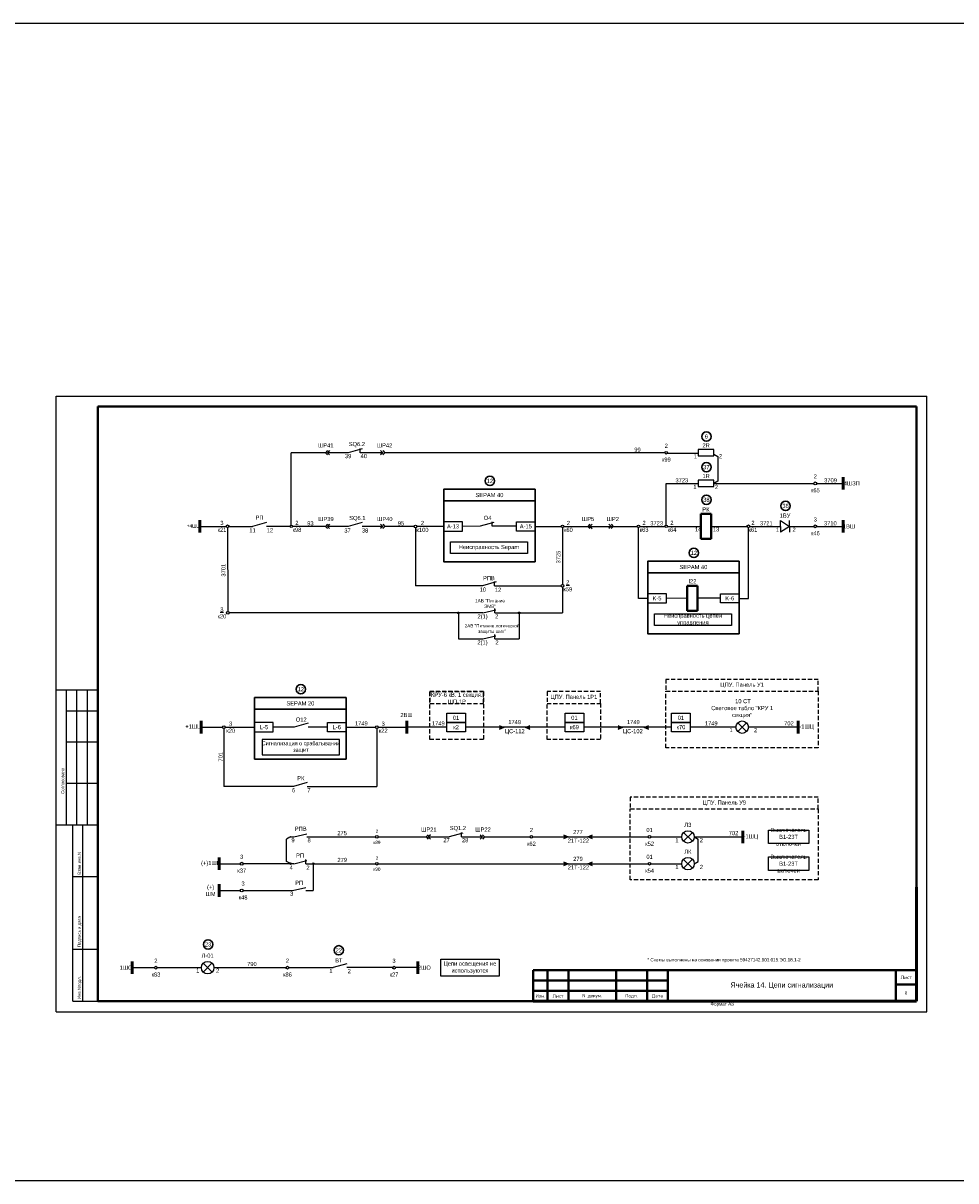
# Model space of a CAD drawing. Header units: millimetres. Extents: x 7700 to 12777, y -2533 to 2568.
# Tile 19 of 74: x 10794 to 11244, y -952 to -393. Entities that reach past the tile are written whole.
import ezdxf
from ezdxf.enums import TextEntityAlignment as Align

# ---------------------------------------------------------------- set-up
doc = ezdxf.new("R2010")
doc.units = ezdxf.units.MM
doc.linetypes.add('JIS_02_2.0', pattern=[3, 2, -1])
doc.layers.add('основная 0.5', color=7, linetype='Continuous', lineweight=50)
doc.styles.add('SIMPLEX', font='txt', dxfattribs={"height": 5})

msp = doc.modelspace()

# ---------------------------------------------------------------- hatches: boundary and pattern name
h = msp.add_hatch(color=256)
h.dxf.hatch_style = 1
h.paths.add_polyline_path([(11004.63, -677.98, 1), (11003.83, -677.98, 1)])
h = msp.add_hatch(color=256)
h.dxf.hatch_style = 1
h.paths.add_polyline_path([(11033.95, -677.98, 1), (11033.16, -677.98, 1)])
h = msp.add_hatch(color=256)
h.dxf.hatch_style = 1
h.paths.add_polyline_path([(11024.04, -732.13), (11026.38, -733.13), (11024.04, -734.13)])
h = msp.add_hatch(color=256)
h.dxf.hatch_style = 1
h.paths.add_polyline_path([(11038.73, -734.13), (11036.38, -733.13), (11038.73, -732.13)])
h = msp.add_hatch(color=256)
h.dxf.hatch_style = 1
h.paths.add_polyline_path([(11081.28, -732.13), (11083.63, -733.13), (11081.28, -734.13)])
h = msp.add_hatch(color=256)
h.dxf.hatch_style = 1
h.paths.add_polyline_path([(11095.97, -734.13), (11093.63, -733.13), (11095.97, -732.13)])
h = msp.add_hatch(color=256)
h.dxf.hatch_style = 1
h.paths.add_polyline_path([(10923.66, -786.08, 1), (10922.87, -786.08, 1)])
h = msp.add_hatch(color=256)
h.dxf.hatch_style = 1
h.paths.add_polyline_path([(11054.96, -787.03), (11057.18, -786.08), (11054.96, -785.13)])
h = msp.add_hatch(color=256)
h.dxf.hatch_style = 1
h.paths.add_polyline_path([(11068.88, -785.13), (11066.66, -786.08), (11068.88, -787.03)])
h = msp.add_hatch(color=256)
h.dxf.hatch_style = 1
h.paths.add_polyline_path([(10923.66, -799.02, 1), (10922.87, -799.02, 1)])
h = msp.add_hatch(color=256)
h.dxf.hatch_style = 1
h.paths.add_polyline_path([(10934.6, -799.02, 1), (10933.81, -799.02, 1)])
h = msp.add_hatch(color=256)
h.dxf.hatch_style = 1
h.paths.add_polyline_path([(11054.96, -799.97), (11057.18, -799.02), (11054.96, -798.08)])
h = msp.add_hatch(color=256)
h.dxf.hatch_style = 1
h.paths.add_polyline_path([(11068.88, -798.08), (11066.66, -799.02), (11068.88, -799.97)])

# ---------------------------------------------------------------- linework, layer by layer
for p, q in [((10810.19, -870.44), (10810.19, -573.39)), ((10810.19, -573.39), (11230.2, -573.39)), ((10810.19, -870.44), (10810.19, -573.39)), ((11230.2, -870.44), (11230.2, -573.39)), ((11230.2, -870.44), (11230.2, -573.39)), ((10923.6, -635.59), (10923.6, -600.69)), ((10940.04, -600.69), (10923.6, -600.69)), ((10951.07, -600.69), (10941.08, -600.69)), ((10957.73, -598.83), (10951.07, -600.69)), ((10967.72, -600.69), (10956.86, -600.69)), ((11103.91, -600.69), (10968.76, -600.69)), ((11119.86, -601.09), (11105.17, -601.09)), ((11108.34, -601.09), (11105.17, -601.09)), ((11127.4, -601.41), (11129.37, -602.55)), ((11129.37, -602.55), (11129.37, -614.34)), ((11129.37, -614.34), (11127.4, -615.48)), ((11104.54, -635.59), (11104.54, -615.48)), ((11104.54, -615.48), (11119.86, -615.48)), ((11127.4, -615.48), (11175.78, -615.48)), ((11177.1, -615.48), (11189.96, -615.48)), ((10879.48, -636.22), (10892.23, -636.22)), ((10893.55, -636.22), (10904.93, -636.22)), ((10911.6, -634.36), (10904.93, -636.22)), ((10922.97, -636.22), (10911.6, -636.22)), ((10940.04, -636.22), (10924.23, -636.22)), ((10951.07, -636.22), (10941.08, -636.22)), ((10957.73, -634.36), (10951.07, -636.22)), ((10967.72, -636.22), (10957.73, -636.22)), ((10982.85, -636.22), (10968.76, -636.22)), ((10997.14, -636.22), (10984.17, -636.22)), ((11014.68, -636.19), (11006.14, -636.22)), ((11021.35, -634.33), (11014.68, -636.19)), ((11032.26, -636.19), (11020.48, -636.19)), ((11041.26, -636.22), (11053.87, -636.22)), ((11047.23, -636.22), (11053.87, -636.22)), ((11054.5, -636.85), (11054.5, -664.26)), ((11055.13, -636.22), (11090.47, -636.22)), ((11091.1, -670.96), (11091.1, -636.85)), ((11091.73, -636.22), (11103.91, -636.22)), ((11105.17, -636.22), (11121.17, -636.22)), ((11126.17, -636.22), (11143.48, -636.22)), ((11144.77, -636.22), (11159.61, -636.22)), ((11159.61, -636.22), (11159.61, -633.48)), ((11159.61, -633.48), (11164.07, -636.22)), ((11159.61, -636.22), (11159.61, -638.95)), ((11164.07, -636.22), (11159.61, -638.95)), ((11164.07, -636.22), (11164.07, -633.48)), ((11164.07, -636.22), (11164.07, -638.95)), ((11164.07, -636.22), (11175.78, -636.22)), ((11177.1, -636.22), (11189.85, -636.22)), ((10983.51, -636.93), (10983.51, -664.92)), ((11144.14, -670.96), (11144.14, -636.88)), ((11022.53, -663.06), (11015.87, -664.92)), ((11015.87, -664.92), (10983.51, -664.92)), ((11021.6, -664.92), (11053.83, -664.92)), ((11054.5, -665.59), (11054.5, -677.98)), ((11095.56, -670.96), (11091.1, -670.96)), ((11114.65, -670.93), (11104.56, -670.96)), ((11130.68, -670.94), (11119.65, -670.93)), ((11139.68, -670.96), (11144.14, -670.96)), ((11016.03, -677.98), (10893.67, -677.98)), ((11004.23, -677.98), (11004.23, -690.56)), ((11021.82, -677.98), (11054.5, -677.98)), ((11033.55, -677.98), (11033.55, -690.56)), ((11004.23, -690.56), (11015.97, -690.56)), ((11021.76, -690.56), (11033.55, -690.56)), ((10830.19, -715.21), (10810.19, -715.21)), ((10815.19, -780.21), (10815.19, -715.21)), ((10820.19, -780.21), (10820.19, -715.21)), ((10825.19, -780.21), (10825.19, -715.21)), ((10815.19, -725.21), (10830.19, -725.21)), ((10931.67, -731.24), (10925, -733.1)), ((10880.15, -733.13), (10890.39, -733.13)), ((10891.05, -733.79), (10891.05, -761.77)), ((10891.71, -733.13), (10905.91, -733.13)), ((10925, -733.1), (10914.91, -733.13)), ((10941.04, -733.1), (10931.67, -733.1)), ((10950.04, -733.13), (10964.24, -733.13)), ((10964.9, -733.79), (10964.9, -761.77)), ((10965.57, -733.13), (10979.27, -733.13)), ((10998.59, -733.13), (10979.27, -733.13)), ((11055.7, -733.13), (11007.59, -733.13)), ((11024.04, -734.13), (11026.38, -733.13)), ((11036.38, -733.13), (11038.73, -734.13)), ((11107.1, -733.13), (11064.7, -733.13)), ((11081.28, -734.13), (11083.63, -733.13)), ((11093.63, -733.13), (11095.97, -734.13)), ((11138.16, -733.13), (11116.1, -733.13)), ((11168.22, -733.13), (11144.16, -733.13)), ((10815.19, -740.21), (10830.19, -740.21)), ((10815.19, -760.21), (10830.19, -760.21)), ((10924.64, -761.77), (10891.05, -761.77)), ((10931.31, -759.91), (10924.64, -761.77)), ((10931.31, -761.77), (10964.9, -761.77)), ((10810.19, -780.21), (10830.19, -780.21)), ((10818.19, -865.39), (10818.19, -780.21)), ((10823.06, -865.39), (10823.06, -780.21)), ((10922.92, -786.28), (10921.29, -787.22)), ((10921.29, -797.88), (10921.29, -787.22)), ((10923.66, -786.08), (10924.8, -786.08)), ((10931.15, -786.08), (10964.28, -786.08)), ((10965.53, -786.08), (10988.65, -786.08)), ((10989.68, -786.08), (10999.76, -786.08)), ((11006.43, -784.22), (10999.76, -786.08)), ((11005.76, -786.08), (11005.76, -784.04)), ((11005.76, -786.08), (11015.84, -786.08)), ((11016.87, -786.08), (11038.8, -786.08)), ((11040.05, -786.08), (11095.85, -786.08)), ((11054.96, -785.13), (11057.18, -786.08)), ((11057.18, -786.08), (11054.96, -787.03)), ((11066.66, -786.08), (11068.88, -785.13)), ((11068.88, -787.03), (11066.66, -786.08)), ((11097.1, -786.08), (11112.01, -786.08)), ((11118.01, -786.08), (11141.48, -786.08)), ((11118.01, -786.08), (11119.98, -787.22)), ((11119.98, -797.88), (11119.98, -787.22)), ((10922.92, -798.82), (10921.29, -797.88)), ((11054.96, -798.08), (11057.18, -799.02)), ((11066.66, -799.02), (11068.88, -798.08)), ((11118.01, -799.02), (11119.98, -797.88)), ((10888.76, -799.02), (10899, -799.02)), ((10923.26, -799.02), (10900.32, -799.02)), ((10924.8, -799.02), (10923.66, -799.02)), ((10930.59, -799.02), (10964.28, -799.02)), ((10965.53, -799.02), (11095.85, -799.02)), ((11057.18, -799.02), (11054.96, -799.97)), ((11068.88, -799.97), (11066.66, -799.02)), ((11097.1, -799.02), (11112.01, -799.02)), ((10818.19, -805.21), (10830.19, -805.21)), ((10888.76, -811.97), (10899, -811.97)), ((10900.32, -811.97), (10924.24, -811.97)), ((10930.59, -811.97), (10934.2, -811.97)), ((10818.19, -840.21), (10830.19, -840.21)), ((10885.34, -851.3), (10881.09, -847.07)), ((10950.42, -847.32), (10943.75, -849.18)), ((10858.94, -849.18), (10880.22, -849.18)), ((10886.22, -849.18), (10921.03, -849.18)), ((10922.36, -849.18), (10943.75, -849.18)), ((10972.49, -849.18), (10950.42, -849.18)), ((10984.7, -849.18), (10973.82, -849.18)), ((10818.19, -865.39), (10830.19, -865.39)), ((10810.19, -870.44), (11230.2, -870.44))]:
    msp.add_line(p, q)
at = {"lineweight": 40}
for p, q in [((10830.19, -578.39), (11225.28, -578.39)), ((11225.28, -578.39), (11225.28, -865.39)), ((11126.17, -630.22), (11121.17, -630.22)), ((11121.17, -630.22), (11121.17, -642.22)), ((11126.17, -642.22), (11126.17, -630.22)), ((11126.17, -642.22), (11121.17, -642.22)), ((11119.65, -664.96), (11114.65, -664.96)), ((11114.65, -664.96), (11114.65, -676.96)), ((11119.65, -676.96), (11119.65, -664.96)), ((11119.65, -676.96), (11114.65, -676.96)), ((11040.28, -850.4), (11105.28, -850.4)), ((11215.28, -850.39), (11215.28, -865.39)), ((11040.28, -855.4), (11105.28, -855.4)), ((11215.28, -857.39), (11225.28, -857.39)), ((10830.19, -865.39), (11225.28, -865.39)), ((11040.28, -860.4), (11105.28, -860.4))]:
    msp.add_line(p, q, dxfattribs=at)
at = {"linetype": 'Continuous', "lineweight": 40}
msp.add_line((10830.19, -578.39), (10830.19, -865.39), dxfattribs=at)
at = {"color": 7}
for p, q in [((10956.86, -600.69), (10956.86, -598.6)), ((11020.48, -636.19), (11020.48, -634.09)), ((10892.89, -636.88), (10893.01, -677.31)), ((11021.6, -664.92), (11021.6, -662.83)), ((11021.82, -677.98), (11021.82, -675.88)), ((11016.03, -677.98), (11022.37, -676.45)), ((11015.97, -690.56), (11022.31, -689.04)), ((11021.76, -690.56), (11021.76, -688.47)), ((10924.8, -786.08), (10931.15, -784.56)), ((10924.8, -799.02), (10931.15, -797.5)), ((10930.59, -799.02), (10930.59, -796.93)), ((10924.24, -811.97), (10930.59, -810.45)), ((10881.11, -851.32), (10885.32, -847.05)), ((10846.74, -849.18), (10857.62, -849.18))]:
    msp.add_line(p, q, dxfattribs=at)
at = {"lineweight": 50}
for p, q in [((11189.96, -618.48), (11189.96, -612.48)), ((11189.85, -639.22), (11189.85, -633.22)), ((10979.27, -730.13), (10979.27, -736.13)), ((10846.74, -846.18), (10846.74, -852.18)), ((10984.7, -846.18), (10984.7, -852.18))]:
    msp.add_line(p, q, dxfattribs=at)
at = {"color": 1, "lineweight": 50}
for p, q in [((10879.48, -639.22), (10879.48, -633.22)), ((10880.15, -736.13), (10880.15, -730.13)), ((10888.76, -796.02), (10888.76, -802.02)), ((10888.76, -808.97), (10888.76, -814.97))]:
    msp.add_line(p, q, dxfattribs=at)
at = {"linetype": 'Continuous'}
for p, q in [((10830.19, -724.38), (10830.19, -744.38)), ((10830.19, -764.38), (10830.19, -784.38))]:
    msp.add_line(p, q, dxfattribs=at)
at = {"color": 2}
for p, q in [((11143.28, -735.25), (11139.03, -731.01)), ((11139.05, -735.27), (11143.26, -730.99))]:
    msp.add_line(p, q, dxfattribs=at)
at = {"color": 5, "lineweight": 50}
for p, q in [((11168.22, -730.13), (11168.22, -736.13)), ((11141.48, -789.08), (11141.48, -783.08))]:
    msp.add_line(p, q, dxfattribs=at)
at = {"color": 3}
for p, q in [((11117.14, -788.2), (11112.89, -783.96)), ((11112.91, -788.22), (11117.12, -783.94))]:
    msp.add_line(p, q, dxfattribs=at)
at = {"color": 1}
for p, q in [((11117.14, -801.14), (11112.89, -796.91)), ((11112.91, -801.16), (11117.12, -796.89))]:
    msp.add_line(p, q, dxfattribs=at)
at = {"color": 2}
msp.add_lwpolyline([(7699.67, -393.4), (12299.84, -393.4), (12299.84, -952.06), (7699.67, -952.06)], close=True, dxfattribs=at)
for points in [[(10941.08, -599.66), (10940.04, -600.69), (10941.08, -601.72)], [(10942.11, -599.66), (10941.08, -600.69), (10942.11, -601.72)], [(10966.69, -599.66), (10967.72, -600.69), (10966.69, -601.72)], [(10967.72, -599.66), (10968.76, -600.69), (10967.72, -601.72)], [(10941.08, -635.19), (10940.04, -636.22), (10941.08, -637.25)], [(10942.11, -635.19), (10941.08, -636.22), (10942.11, -637.25)], [(10966.69, -635.19), (10967.72, -636.22), (10966.69, -637.25)], [(10967.72, -635.19), (10968.76, -636.22), (10967.72, -637.25)], [(11067.67, -635.19), (11066.63, -636.22), (11067.67, -637.25)], [(11068.7, -635.19), (11067.67, -636.22), (11068.7, -637.25)], [(11076.85, -635.19), (11077.88, -636.22), (11076.85, -637.25)], [(11077.88, -635.19), (11078.91, -636.22), (11077.88, -637.25)], [(10989.68, -785.05), (10988.65, -786.08), (10989.68, -787.11)], [(10990.71, -785.05), (10989.68, -786.08), (10990.71, -787.11)], [(11014.8, -785.05), (11015.84, -786.08), (11014.8, -787.11)], [(11015.84, -785.05), (11016.87, -786.08), (11015.84, -787.11)], [(10934.2, -799.02), (10934.2, -811.97)]]:
    msp.add_lwpolyline(points)
for points in [[(11127.4, -599.19), (11119.86, -599.19), (11119.86, -602.19), (11127.4, -602.19)], [(10997.14, -638.47), (11006.14, -638.47), (11006.14, -633.97), (10997.14, -633.97)], [(11041.26, -638.47), (11032.26, -638.47), (11032.26, -633.97), (11041.26, -633.97)], [(11037.57, -649.26), (11000.35, -649.26), (11000.35, -643.76), (11037.57, -643.76)], [(11095.56, -673.21), (11104.56, -673.21), (11104.56, -668.71), (11095.56, -668.71)], [(11139.68, -673.21), (11130.68, -673.21), (11130.68, -668.71), (11139.68, -668.71)], [(11135.99, -684), (11098.77, -684), (11098.77, -678.5), (11135.99, -678.5)], [(10905.91, -735.38), (10914.91, -735.38), (10914.91, -730.88), (10905.91, -730.88)], [(10950.04, -735.38), (10941.04, -735.38), (10941.04, -730.88), (10950.04, -730.88)], [(11007.59, -730.88), (10998.59, -730.88), (10998.59, -726.38), (11007.59, -726.38)], [(11007.59, -735.38), (10998.59, -735.38), (10998.59, -730.88), (11007.59, -730.88)], [(11064.7, -730.88), (11055.7, -730.88), (11055.7, -726.38), (11064.7, -726.38)], [(11064.7, -735.38), (11055.7, -735.38), (11055.7, -730.88), (11064.7, -730.88)], [(11116.1, -730.88), (11107.1, -730.88), (11107.1, -726.38), (11116.1, -726.38)], [(11116.1, -735.38), (11107.1, -735.38), (11107.1, -730.88), (11116.1, -730.88)], [(10909.6, -746.48), (10946.82, -746.48), (10946.82, -739.06), (10909.6, -739.06)], [(11153.8, -782.82), (11173.27, -782.82), (11173.27, -789.34), (11153.8, -789.34)], [(11153.8, -795.76), (11173.27, -795.76), (11173.27, -802.29), (11153.8, -802.29)], [(10995.71, -845.1), (11023.9, -845.1), (11023.9, -853.25), (10995.71, -853.25)]]:
    msp.add_lwpolyline(points, close=True)
at = {"color": 7}
msp.add_lwpolyline([(11127.4, -613.98), (11119.86, -613.98), (11119.86, -616.98), (11127.4, -616.98)], close=True, dxfattribs=at)
at = {"lineweight": 30}
for points in [[(10997.14, -618.29), (10997.14, -618.29), (11041.26, -618.29), (11041.26, -623.98), (10997.14, -623.98), (10997.14, -618.29)], [(11095.56, -653.04), (11095.56, -653.04), (11139.68, -653.04), (11139.68, -658.73), (11095.56, -658.73), (11095.56, -653.04)], [(10905.91, -718.82), (10905.91, -718.82), (10950.04, -718.82), (10950.04, -724.51), (10905.91, -724.51), (10905.91, -718.82)]]:
    msp.add_lwpolyline(points, dxfattribs=at)
for points in [[(10997.14, -623.98), (11041.26, -623.98), (11041.26, -653.34), (10997.14, -653.34)], [(11095.56, -658.73), (11139.68, -658.73), (11139.68, -688.08), (11095.56, -688.08)], [(10905.91, -724.51), (10950.04, -724.51), (10950.04, -748.52), (10905.91, -748.52)]]:
    msp.add_lwpolyline(points, close=True, dxfattribs=at)
at = {"color": 32, "linetype": 'JIS_02_2.0', "true_color": 0xcd6928}
for points in [[(11177.89, -710.05), (11177.89, -710.05), (11104.33, -710.05), (11104.33, -715.74), (11177.89, -715.74), (11177.89, -710.05)], [(11016.33, -715.96), (11016.33, -715.96), (10990.52, -715.96), (10990.52, -721.65), (11016.33, -721.65), (11016.33, -715.96)], [(11072.83, -715.96), (11072.83, -715.96), (11047.02, -715.96), (11047.02, -721.65), (11072.83, -721.65), (11072.83, -715.96)], [(11177.89, -766.91), (11177.89, -766.91), (11087.15, -766.91), (11087.15, -772.6), (11177.89, -772.6), (11177.89, -766.91)]]:
    msp.add_lwpolyline(points, dxfattribs=at)
for points in [[(10990.52, -715.96), (11016.33, -715.96), (11016.33, -739.16), (10990.52, -739.16)], [(11104.33, -715.74), (11177.89, -715.74), (11177.89, -743.12), (11104.33, -743.12)], [(11047.02, -721.65), (11072.83, -721.65), (11072.83, -739.16), (11047.02, -739.16)], [(11087.15, -772.6), (11177.89, -772.6), (11177.89, -806.88), (11087.15, -806.88)]]:
    msp.add_lwpolyline(points, close=True, dxfattribs=at)
at = {"lineweight": 30}
for centre in [(11123.88, -592.88), (11123.88, -607.67), (11019.41, -614.28), (11123.88, -623.41), (11162.09, -626.35), (11117.83, -649.02), (10928.19, -714.81), (10883.43, -837.99), (10946.52, -840.81)]:
    msp.add_circle(centre, 2.25, dxfattribs=at)
for centre, radius in [((11104.54, -600.69), 0.629), ((11176.44, -615.48), 0.663), ((10892.89, -636.22), 0.663), ((10923.6, -636.22), 0.629), ((10983.51, -636.26), 0.663), ((11054.5, -636.22), 0.629), ((11091.1, -636.22), 0.629), ((11104.54, -636.22), 0.629), ((11144.14, -636.22), 0.663), ((11176.44, -636.22), 0.663), ((11054.5, -664.92), 0.663), ((10893.01, -677.98), 0.663), ((11004.23, -677.98), 0.396), ((11033.55, -677.98), 0.396), ((11141.16, -733.13), 3), ((10891.05, -733.13), 0.663), ((10964.9, -733.13), 0.663), ((10964.9, -786.08), 0.629), ((11039.43, -786.08), 0.629), ((11096.48, -786.08), 0.629), ((11115.01, -786.08), 3), ((10899.66, -799.02), 0.663), ((10923.26, -799.02), 0.396), ((10934.2, -799.02), 0.396), ((10964.9, -799.02), 0.629), ((11096.48, -799.02), 0.629), ((11115.01, -799.02), 3), ((10899.66, -811.97), 0.663), ((10858.28, -849.18), 0.663), ((10921.7, -849.18), 0.663), ((10973.16, -849.18), 0.663)]:
    msp.add_circle(centre, radius)
at = {"color": 7}
msp.add_circle((10883.22, -849.18), 3, dxfattribs=at)
at = {"layer": 'основная 0.5', "color": 0}
for p, q in [((11225.28, -865.39), (11225.28, -810.39)), ((11040.28, -865.39), (11225.28, -865.39))]:
    msp.add_line(p, q, dxfattribs=at)
at = {"layer": 'основная 0.5', "lineweight": 40}
for p, q in [((11040.28, -850.4), (11040.28, -865.39)), ((11047.28, -865.39), (11047.28, -850.4)), ((11057.28, -865.39), (11057.28, -850.4)), ((11080.28, -865.39), (11080.28, -850.4)), ((11095.28, -865.39), (11095.28, -850.4)), ((11105.28, -865.39), (11105.28, -850.39)), ((11105.28, -850.39), (11225.28, -850.39))]:
    msp.add_line(p, q, dxfattribs=at)

# ---------------------------------------------------------------- texts
at = {"style": 'SIMPLEX'}
for s, p in [('SQ6.2', (10951.31, -597.51)), ('39', (10949.49, -603.33)), ('40', (10957.04, -603.31)), ('РП', (10906.35, -633.03)), ('SQ6.1', (10951.55, -633.2)), ('14', (11118.36, -638.67)), ('13', (11127.01, -638.67)), ('1', (11157.36, -638.85)), ('2', (11165.45, -638.85)), ('11', (10903.37, -639.15)), ('12', (10911.78, -639.12)), ('37', (10949.18, -639.22)), ('38', (10957.65, -639.2)), ('10', (11014.5, -667.72)), ('12', (11021.82, -667.82)), ('2(1)', (11013.43, -680.66)), ('2', (11021.98, -680.67)), ('2(1)', (11013.4, -693.22)), ('2', (11022.09, -693.21)), ('1', (11135.04, -735.48)), ('2', (11146.84, -735.58)), ('РК', (10926.47, -758.75)), ('6', (10923.9, -764.54)), ('7', (10931.33, -764.54)), ('SQ1.2', (11000.04, -782.81)), ('9', (10923.66, -788.69)), ('8', (10931.43, -788.68)), ('27', (10996.96, -788.66)), ('28', (11005.97, -788.67)), ('1', (11108.89, -788.72)), ('2', (11120.69, -788.63)), ('4', (10922.82, -801.88)), ('2', (10930.87, -801.95)), ('1', (11108.89, -801.59)), ('2', (11120.69, -801.57)), ('3', (10923.03, -814.52))]:
    msp.add_text(s, height=2, dxfattribs=at).set_placement(p)
at = {"color": 4, "style": 'SIMPLEX'}
for s, p in [('ЦС-112', (11031.43, -736.06)), ('ЦС-102', (11088.4, -736.06)), ('21Т-122', (11062.13, -788.86)), ('21Т-122', (11062.13, -801.8))]:
    msp.add_text(s, height=2, dxfattribs=at).set_placement(p, align=Align.CENTER)
at = {"linetype": 'Continuous', "style": 'SIMPLEX'}
for s, p in [('Согласовано', (10814.02, -765.33)), ('Взам.инв.N', (10822.02, -804.33)), ('Подпись и дата', (10822.02, -839.33)), ('Инв.Nподл.', (10822.02, -864.33))]:
    msp.add_text(s, height=1.5, rotation=90, dxfattribs=at).set_placement(p)
at = {"color": 7, "style": 'SIMPLEX'}
for s, p in [('1', (10877.69, -851.54)), ('2', (10887.31, -851.58))]:
    msp.add_text(s, height=2, dxfattribs=at).set_placement(p)
at = {"attachment_point": 5, "style": 'SIMPLEX'}
for s, insert, char_height, width in [('6', (11123.88, -592.88), 2, 4.3874), ('ШР41', (10940.22, -597.17), 2, 5.8646), ('ШР42', (10968.58, -597.17), 2, 5.8646), ('2\\P\\Pк99', (11104.54, -600.69), 2, 5.8646), ('2R', (11123.76, -597.15), 2, 5.8646), ('99', (11090.64, -599.22), 2, 5.8646), ('1', (11118.6, -602.39), 2, 5.8646), ('2', (11130.72, -602.39), 2, 5.8646), ('37', (11123.88, -607.67), 2, 4.3874), ('12', (11019.41, -614.28), 2, 4.3874), ('3723', (11112.04, -614.01), 2, 5.8646), ('1R', (11123.76, -611.94), 2, 5), ('2\\P\\P\\pt8;к65', (11176.44, -615.48), 2, 5.8646), ('3709', (11183.8, -614.01), 2, 5.8646), ('4ШЗП', (11194.05, -615.48), 2, 8.1746), ('{\\C256;SEPAM 40}', (11019.2, -621.14), 2, 44.125), ('1', (11118.37, -617.18), 2, 5.8646), ('2', (11128.76, -617.18), 2, 5.8646), ('38', (11123.88, -623.41), 2, 4.3874), ('36', (11162.09, -626.35), 2, 4.3874), ('О4', (11018.34, -632.13), 2, 5.8646), ('РК', (11123.67, -628.07), 2, 5), ('\\pt8;1ВУ', (11161.84, -631.03), 2, 5.8646), ('3\\Pк21', (10890.11, -636.22), 2, 5.8646), ('2\\Pк98', (10926.3, -636.22), 2, 5.8646), ('93', (10932.82, -634.75), 2, 5.8646), ('ШР39', (10940.32, -632.7), 2, 5.8646), ('ШР40', (10968.73, -632.7), 2, 5.8646), ('95', (10976.5, -634.75), 2, 5.8646), ('2\\Pк100', (10986.88, -636.26), 2, 5.8646), ('A-13', (11001.64, -636.22), 2, 9), ('A-15', (11036.76, -636.22), 2, 9), ('2\\Pк60', (11057.28, -636.26), 2, 5.8646), ('ШР5', (11066.81, -632.7), 2, 5.8646), ('ШР2', (11078.73, -632.7), 2, 5.8646), ('2\\Pк63', (11093.81, -636.22), 2, 5.8646), ('3723', (11099.89, -634.75), 2, 5.8646), ('2\\Pк64', (11107.25, -636.22), 2, 5.8646), ('2{\\L\\P\\pt8;}к61', (11146.36, -636.22), 2, 5.8646), ('3721', (11152.81, -634.75), 2, 5.8646), ('3\\P\\P\\pt8;к46', (11176.44, -636.22), 2, 5.8646), ('3710', (11183.69, -634.75), 2, 5.8646), ('1ВШ', (11192.71, -636.22), 2, 5.7067), ('12', (11117.83, -649.02), 2, 4.3874), ('{\\C256;SEPAM 40}', (11117.62, -655.88), 2, 44.125), ('РПВ', (11018.95, -661.2), 2, 5.8646), ('{\\L2}\\Pк59', (11057, -664.92), 2, 5.8646), ('I22', (11117.15, -662.71), 2, 5.8646), ('K-5', (11100.06, -670.96), 2, 9), ('K-6', (11135.18, -670.96), 2, 9), ('{\\L3\\P}к20', (10890.12, -677.98), 2, 5.8646), ('Неисправность цепей управления', (11117.38, -681.25), 2, 37.2194), ('12', (10928.19, -714.81), 2, 4.3874), ('{\\C256;ЦПУ. Панель У1}', (11141.11, -712.9), 2, 73.5619), ('{\\C256;SEPAM 20}', (10927.98, -721.67), 2, 44.125), ('КРУ-6 кВ. 1 секция. ШП-1Р', (11003.43, -719.17), 2, 25.8081), ('ЦПУ. Панель 1Р1', (11059.93, -718.8), 2, 25.8081), ('\\P\\P 10 СТ\\PСветовое табло "КРУ 1 секция"', (11141.16, -720.88), 2, 36.1008), ('2ВШ', (10979.19, -727.27), 2, 9), ('3\\Pк20', (10894.35, -733.13), 2, 9), ('О12', (10928.38, -729.48), 2, 9), ('L-6', (10945.54, -733.13), 2, 9), ('1749', (10957.39, -731.32), 2, 9), ('3\\Pк22', (10967.94, -733.13), 2, 9), ('1749', (10994.54, -731.32), 2, 9), ('01', (11003.09, -728.63), 2, 9), ('к2', (11003.09, -733.13), 2, 9), ('1749', (11031.38, -730.68), 2, 9), ('к69', (11060.2, -733.13), 2, 9), ('01', (11060.2, -728.63), 2, 9), ('1749', (11088.63, -730.68), 2, 9), ('к70', (11111.6, -733.13), 2, 9), ('01', (11111.6, -728.63), 2, 9), ('1749', (11126.24, -731.32), 2, 9), ('702', (11163.74, -731.32), 2, 9), ('+1ШЦ', (10876.32, -733.13), 2, 7.6715), ('L-5', (10910.41, -733.13), 2, 9), ('-1ШЦ', (11172.25, -733.13), 2, 8.0725), ('Сигнализация о срабатывании защит', (10928.21, -742.77), 1.9, 37.2194), ('ЦПУ. Панель У9', (11132.52, -769.76), 2, 90.7399), ('РПВ', (10928.16, -782.16), 2, 9), ('ШР21', (10989.97, -782.54), 2, 9), ('ШР22', (11016.13, -782.54), 2, 9), ('2\\P\\Pк62', (11039.43, -786.08), 2, 9), ('01\\P\\Pк52', (11096.48, -786.08), 2, 9), ('ЛЗ', (11114.94, -780.27), 2, 9), ('Выключатель В1-23Т отключен', (11163.53, -786.08), 2, 19.4685), ('275', (10948.1, -784.27), 2, 9), ('277', (11061.92, -783.76), 2, 9), ('702', (11137.01, -784.27), 2, 9), ('-1ШЦ', (11145.34, -786.08), 2, 7.703), ('(+)1ШЦ', (10884.85, -799.02), 2, 7.8311), ('3\\P\\pt10;\\P\\pt8;к37', (10899.66, -799.02), 2, 4.5984), ('РП', (10927.8, -795.08), 2, 2.9976), ('279', (10948.17, -797.21), 2, 9), ('279', (11061.92, -796.7), 2, 9), ('01\\P\\Pк54', (11096.48, -799.02), 2, 9), ('Выключатель В1-23Т включен', (11163.53, -799.02), 2, 19.4685), ('(+) ШМ', (10884.67, -811.97), 2, 8.1902), ('3\\P\\pt10;\\P\\pt8;к48', (10900.32, -811.97), 2, 3.9745), ('РП', (10927.39, -808.22), 2, 9), ('23', (10883.43, -837.99), 2, 4.3874), ('22', (10946.52, -840.81), 2, 4.3874)]:
    msp.add_mtext(s, dxfattribs=dict(at, insert=insert, char_height=char_height, width=width))
at = {"color": 7, "attachment_point": 5, "style": 'SIMPLEX'}
for s, insert, char_height, width in [('+4ШЦ', (10876.3, -636.22), 1.6, 6.3431), ('1АВ "Питание ЭМВ"', (11019.47, -673.46), 1.6, 16.6866), ('2АВ "Питание логической защиты шин"', (11020.46, -685.78), 1.6, 26.4315), ('2\\P\\Pк89', (10964.9, -786.08), 1.6, 4.9066), ('2\\P\\Pк90', (10964.9, -799.02), 1.6, 5.1287), ('Л-01', (10883.22, -843.37), 2, 18.6593), ('1ШО', (10843.86, -849.18), 2, 5.7579), ('2\\P\\Pк83', (10858.28, -849.18), 2, 4.0531), ('790', (10904.57, -847.45), 2, 4.0531), ('2\\P\\Pк86', (10921.7, -849.18), 2, 4.0531), ('ВТ', (10946.54, -845.65), 2, 4.0531), ('3\\P\\Pк27', (10973.16, -849.18), 2, 4.0531), ('2ШО', (10987.8, -849.18), 2, 6.1991), ('{\\C256;Цепи освещения не используются}', (11009.81, -849.18), 2, 28.1911), ('1', (10942.73, -850.82), 2, 4.0531), ('2', (10951.56, -850.87), 2, 4.0531)]:
    msp.add_mtext(s, dxfattribs=dict(at, insert=insert, char_height=char_height, width=width))
at = {"color": 1, "insert": (11018.96, -646.51), "char_height": 2, "width": 37.2194, "attachment_point": 5, "style": 'SIMPLEX'}
msp.add_mtext('{\\C256;Неисправность Sepam}', dxfattribs=at)
at = {"color": 7, "char_height": 2, "width": 9, "attachment_point": 5, "rotation": 90, "style": 'SIMPLEX'}
for s, insert in [('3725', (11052.46, -651.04)), ('3701', (10890.85, -657.38))]:
    msp.add_mtext(s, dxfattribs=dict(at, insert=insert))
at = {"insert": (10889.49, -747.43), "char_height": 2, "width": 9, "attachment_point": 5, "rotation": 90, "style": 'SIMPLEX'}
msp.add_mtext('701', dxfattribs=at)
at = {"lineweight": 50, "insert": (11114.94, -793.21), "char_height": 2, "width": 4.6971, "attachment_point": 5, "style": 'SIMPLEX'}
msp.add_mtext('ЛК', dxfattribs=at)
at = {"lineweight": 35, "attachment_point": 5, "line_spacing_factor": 0.8, "style": 'SIMPLEX'}
for s, insert, char_height, width in [('\\pi-4.8,l6.4,t6.4;*^IСхемы выполнены на основании проекта 59427142.903.015.ЭО.18.1-2', (11131.57, -845.63), 1.6, 185), ('{\\Fromans|c204;Лист}', (11220.28, -853.89), 1.6, 10), ('Ячейка 14. Цепи сигнализации', (11160.28, -857.89), 2.5, 110), ('{\\Fromans|c204;Изм.}', (11043.78, -862.9), 1.6, 7), ('{\\Fromans|c204;Лист}', (11052.28, -862.9), 1.6, 10), ('{\\Fromans|c0;N \\Fromans|c204;докум.}', (11068.78, -862.9), 1.6, 23), ('{\\Fromans|c204;Подп.}', (11087.78, -862.9), 1.6, 15), ('{\\Fromans|c204;Дата}', (11100.28, -862.9), 1.6, 10), ('{\\Fromans|c204;8}', (11220.28, -861.39), 1.6, 10)]:
    msp.add_mtext(s, dxfattribs=dict(at, insert=insert, char_height=char_height, width=width))
at = {"lineweight": 30, "insert": (11125.88, -865.92), "char_height": 1.6, "attachment_point": 1, "style": 'SIMPLEX'}
msp.add_mtext_dynamic_manual_height_columns('Формат А3', width=45.8537, gutter_width=12.5, heights=[0], dxfattribs=at)

doc.saveas('drawing.dxf')
